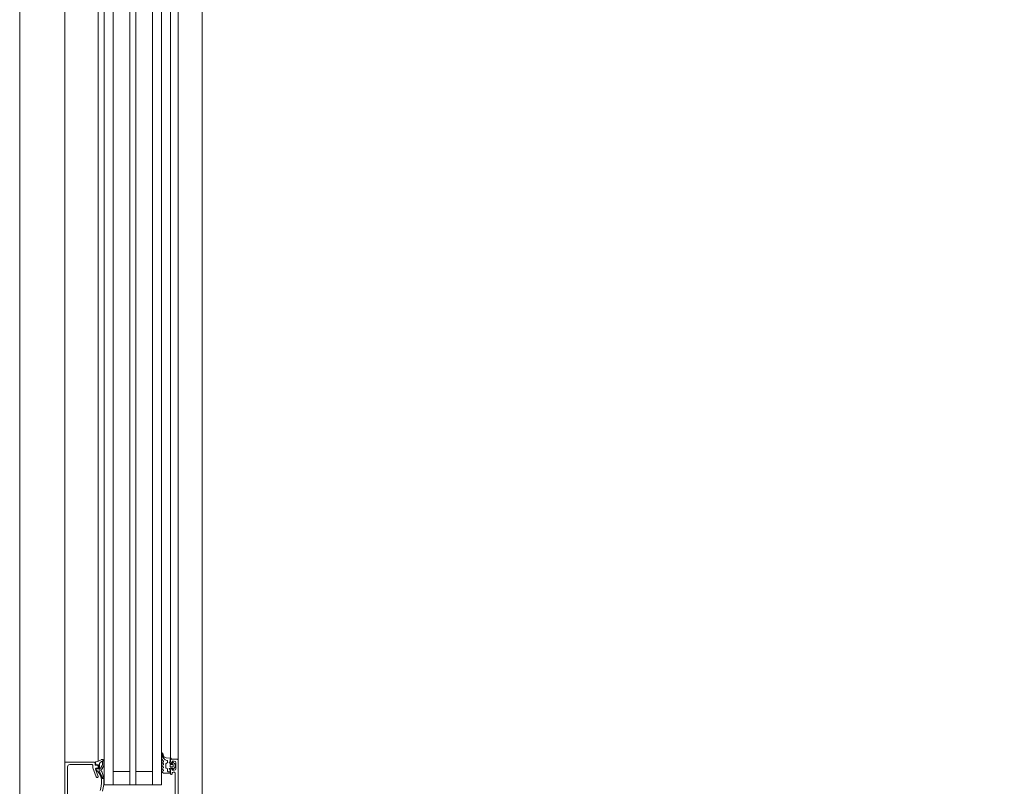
# Model space of a CAD drawing. Header units: centimetres. Extents: x -1737 to 22393, y -8842 to 3838.
# Tile 14 of 167: x -577 to -512, y 1146 to 1197. Entities that reach past the tile are written whole.
import ezdxf

# ---------------------------------------------------------------- set-up
doc = ezdxf.new("R2010")
doc.units = ezdxf.units.CM
doc.linetypes.add('Dash', pattern=[60, 30, -30])
for name, color, linetype, lineweight in [('A-DETL-GENF', 92, 'Continuous', 9), ('A-DOOR', 31, 'Continuous', 13), ('A-DOOR-HDLN', 31, 'Continuous', 13), ('A-GLAZ-CWMG', 51, 'Continuous', 13)]:
    doc.layers.add(name, color=color, linetype=linetype, lineweight=lineweight)

# ---------------------------------------------------------------- blocks, each defined once
blk = doc.blocks.new('Schueco_FWS_ADS-75-SimplySmart_out_Family-02 - FWS SI insert unit-2606717-3_piętro I __3_90 m_ - stan projektowany')
at = {"layer": 'A-DETL-GENF'}
for p, q in [((-76.25, 6.6), (76.25, 6.6)), ((-55.25, 4.4), (6.9, 4.4)), ((-55.25, 4), (6.9, 4)), ((-55.25, 3.4), (6.9, 3.4)), ((-55.25, 2.3), (6.9, 2.3)), ((-55.25, 1.9), (6.9, 1.9)), ((-55.25, 0.8), (6.9, 0.8)), ((-55.25, 0.2), (6.9, 0.2)), ((-55.25, -0.4), (6.9, -0.4)), ((75.35, -0.9), (-75.35, -0.9))]:
    blk.add_line(p, q, dxfattribs=at)
at = {"layer": 'A-DOOR'}
for p, q in [((-59.4, 6.6), (-54.5, 6.6)), ((-59.55, 6.43), (-61.86, 6.43)), ((-59.4, 4.8), (-59.4, 6.28)), ((-60.217, 4.529), (-59.618, 4.747)), ((-59.717, 4.573), (-60.183, 4.403)), ((-59.601, 4.75), (-59.45, 4.75)), ((-59.3, 4.6), (-59.4, 4.6)), ((-59.888, 4.315), (-60.317, 4.063)), ((-60.286, 4.153), (-60.047, 4.297)), ((-59.87, 4.163), (-60.284, 4.021)), ((-60.25, 4.45), (-60.25, 4.482)), ((-59.74, 4.329), (-59.837, 4.329)), ((-59.749, 4.54), (-59.722, 4.54)), ((-59.7, 4.155), (-59.74, 4.21)), ((-59.692, 4.514), (-59.679, 4.411)), ((-59.494, 4.03), (-59.661, 4.121)), ((-59.65, 4.45), (-59.65, 4.526)), ((-59.649, 4.385), (-59.439, 4.385)), ((-59.5, 4.4), (-59.6, 4.4)), ((-59.466, 4.129), (-59.584, 4.193)), ((-59.45, 4.55), (-59.45, 4.45)), ((-59.172, 4.015), (-59.437, 4.015)), ((-59.409, 4.419), (-59.42, 4.509)), ((-59.396, 4.542), (-59.257, 4.569)), ((-59.16, 4.108), (-59.384, 4.108)), ((-59.19, 4.161), (-59.116, 4.031)), ((-59.179, 4.4), (-54.5, 4.4)), ((-54.5, 3.4), (-60.75, 3.4)), ((-54.5, 0.8), (-60.75, 0.8)), ((-59.841, 0.15), (-59.819, 0.09)), ((-59.741, 0.09), (-59.719, 0.15)), ((-59.641, 0.15), (-59.619, 0.09)), ((-59.541, 0.09), (-59.519, 0.15)), ((-59.441, 0.15), (-59.419, 0.09)), ((-59.341, 0.09), (-59.319, 0.15)), ((-59.24, 0.14), (-59.24, 0.1)), ((-58.941, 0.18), (-58.674, 0.18)), ((-58.666, 0.101), (-58.792, 0.076)), ((-58.676, 0.158), (-58.649, 0.172)), ((-60.06, -0.47), (-60.06, -0.45)), ((-60.01, -0.4), (-59.73, -0.4)), ((-59.96, -0.52), (-60.01, -0.52)), ((-59.74, -0.37), (-59.95, -0.37)), ((-59.91, -0.65), (-59.91, -0.57)), ((-59.878, -0.37), (-59.878, -0.25)), ((-59.828, -0.2), (-59.717, -0.2)), ((-59.597, -0.685), (-59.701, -0.581)), ((-59.68, -0.53), (-59.67, -0.53)), ((-59.673, -0.175), (-59.633, -0.105)), ((-59.64, -0.5), (-59.64, -0.37)), ((-59.59, -0.08), (-59.366, -0.08)), ((-59.56, -0.42), (-59.56, -0.53)), ((-59.45, -0.37), (-59.51, -0.37)), ((-59.51, -0.58), (-59.45, -0.58)), ((-59.4, -0.53), (-59.4, -0.42)), ((-59.259, -0.581), (-59.363, -0.685)), ((-59.323, -0.105), (-59.282, -0.175)), ((-59.32, -0.37), (-59.32, -0.5)), ((-59.29, -0.53), (-59.28, -0.53)), ((-59.239, -0.2), (-59.174, -0.2)), ((-59.23, -0.4), (-59.1, -0.4)), ((-59.05, -0.45), (-59.05, -0.85)), ((-58.953, -0.103), (-58.98, -0.41)), ((-58.978, -0.4), (-54.5, -0.4)), ((-59.1, -0.9), (-70.9, -0.9)), ((-61.96, -0.7), (-59.96, -0.7)), ((-59.68, -0.75), (-59.28, -0.75)), ((-59.398, -0.7), (-59.562, -0.7)), ((-59.1, -0.9), (-54.5, -0.9))]:
    blk.add_line(p, q, dxfattribs=at)
at = {"layer": 'A-DOOR', "flags": 128}
for points in [[(-62.1, 6.48), (-62.2, 6.48), (-62.2, 6.6), (-59.25, 6.6), (-59.25, 4.65)], [(-54.5, 4), (-60.75, 4), (-60.75, 0.2), (-54.5, 0.2)], [(-59.639, 4.241), (-59.677, 4.303), (-59.341, 4.303)], [(-59.85, 3.4), (-59.85, 2.3), (-60.75, 2.3), (-54.5, 2.3)], [(-59.85, 0.8), (-59.85, 1.9), (-60.75, 1.9), (-54.5, 1.9)], [(-59.98, -0.34), (-59.98, 0.06), (-59.915, 0.16)], [(-59.68, -0.45), (-59.68, -0.5), (-59.78, -0.5), (-59.78, -0.65)], [(-59.18, -0.65), (-59.18, -0.5), (-59.28, -0.5), (-59.28, -0.45)], [(-59.02, -0.45), (-59.02, -0.37), (-59.22, -0.37)]]:
    blk.add_lwpolyline(points, dxfattribs=at)
at = {"layer": 'A-DOOR'}
for centre, radius, start, end in [((-59.55, 6.28), 0.15, 0, 90), ((-59.7, 4.526), 0.05, 0, 110), ((-59.601, 4.7), 0.05, 90, 110), ((-59.45, 4.8), 0.05, 270, 0), ((-59.4, 4.55), 0.05, 90, 180), ((-59.3, 4.65), 0.05, 270, 0), ((-59.25, 4.54), 0.03, 11.42681, 102.35649), ((-60.417, 7.009), 2.994, 255.77229, 272.11829), ((-60.418, 7.009), 2.834, 255.78562, 268.47774), ((-60.472, 4.975), 0.8, 268.47136, 296.38612), ((-60.247, 4.089), 0.075, 121.1063, 200.01494), ((-60.31, 4.097), 0.08, 272.11057, 289.01012), ((-60.2, 4.482), 0.05, 110, 180), ((-60.2, 4.45), 0.05, 180, 290), ((-60.641, 5.282), 1.15, 297.16974, 319.15177), ((-59.837, 4.229), 0.1, 90, 120.38356), ((-59.896, 4.239), 0.08, 289.01012, 333.04437), ((-59.78, 4.18), 0.05, 36.36663, 153.04437), ((-59.749, 4.51), 0.03, 90, 139.15177), ((-59.734, 4.253), 0.0764, 29.93292, 94.26445), ((-59.722, 4.51), 0.03, 7.05644, 90), ((-59.603, 4.226), 0.12, 216.36663, 241.36663), ((-59.649, 4.415), 0.03, 187.05644, 270), ((-59.6, 4.45), 0.05, 180, 270), ((-59.503, 4.342), 0.17, 216.46341, 241.46341), ((-59.5, 4.45), 0.05, 270, 0), ((-59.437, 4.135), 0.12, 241.36663, 270.00389), ((-59.384, 4.278), 0.17, 241.46341, 270.07281), ((-59.439, 4.415), 0.03, 270, 7.20768), ((-59.39, 4.513), 0.03, 100.99409, 188.11799), ((-59.341, 4.243), 0.06, 33.30213, 90), ((-57.913, 5.398), 1.777, 219.13554, 223.72657), ((-58.29, 4.734), 0.95, 191.42681, 214.05102), ((-59.225, 4.141), 0.04, 29.6254, 45.03606), ((-59.176, 4.135), 0.12, 271.99234, 34.05102), ((-59.88, 0.14), 0.04, 14.99947, 150.00033), ((-59.78, 0.1), 0.04, 195.00018, 344.99982), ((-59.68, 0.14), 0.04, 14.99956, 165.00044), ((-59.58, 0.1), 0.04, 195.00017, 344.99983), ((-59.48, 0.14), 0.04, 14.99956, 165.00044), ((-59.38, 0.1), 0.04, 195.00018, 344.99982), ((-59.28, 0.14), 0.04, 359.99978, 165.00028), ((-59.2, 0.1), 0.04, 180, 319.67921), ((-58.941, -0.12), 0.3, 89.99867, 139.68018), ((-58.753, -0.244), 0.381, 91.89948, 167.34011), ((-58.754, -0.12), 0.2, 101.0025, 174.99179), ((-58.799, 0.478), 0.343, 275.60113, 291.05367), ((-58.674, 0.14), 0.04, 281.01056, 90.08089), ((-60.01, -0.45), 0.05, 90, 180), ((-60.01, -0.47), 0.05, 180, 270), ((-59.95, -0.34), 0.03, 180, 270), ((-59.96, -0.57), 0.05, 360, 90), ((-59.96, -0.65), 0.05, 270, 0), ((-59.828, -0.25), 0.05, 90, 180), ((-59.68, -0.65), 0.1, 180, 270), ((-59.69, -0.37), 0.05, 359.99936, 179.99936), ((-59.73, -0.45), 0.05, 0, 90), ((-59.717, -0.15), 0.05, 270, 330), ((-59.68, -0.56), 0.03, 89.99995, 225.00193), ((-59.67, -0.5), 0.03, 270, 0), ((-59.59, -0.13), 0.05, 90, 150), ((-59.51, -0.42), 0.05, 89.99888, 180.00112), ((-59.51, -0.53), 0.05, 179.99786, 270.00214), ((-59.45, -0.42), 0.05, 359.99888, 90.00112), ((-59.45, -0.53), 0.05, 269.99786, 0.00214), ((-59.366, -0.13), 0.05, 30, 90), ((-59.27, -0.37), 0.05, 0, 180), ((-59.29, -0.5), 0.03, 180, 270), ((-59.239, -0.15), 0.05, 210, 270), ((-59.23, -0.45), 0.05, 90, 180), ((-59.28, -0.56), 0.03, 315.00341, 89.99452), ((-59.28, -0.65), 0.1, 270, 360), ((-59.174, -0.15), 0.05, 270, 347.87339), ((-59.1, -0.45), 0.05, 360, 90), ((-59.02, -0.41), 0.04, 270.00008, 359.99936), ((-59.562, -0.65), 0.05, 224.9723, 270), ((-59.398, -0.65), 0.05, 270, 315.02016), ((-59.1, -0.85), 0.05, 270, 0)]:
    blk.add_arc(centre, radius, start, end, dxfattribs=at)
at = {"layer": 'A-DOOR-HDLN', "linetype": 'Dash', "lineweight": 9}
blk.add_arc((-72.45, -1.9), 93.35, 270, 0, dxfattribs=at)
blk = doc.blocks.new('Rectangular Mullion - Schueco_FWS-50-SI_Tran_CovCap-20mm_Tran-55mm-2606714-3_piętro I __3_90 m_ - stan projektowany')
at = {"layer": 'A-GLAZ-CWMG', "lineweight": 9}
for p, q in [((-577.233, 1130.826), (-577.233, 1222.527)), ((-565.133, 1214.059), (-565.133, 1130.826))]:
    blk.add_line(p, q, dxfattribs=at)

msp = doc.modelspace()

# ---------------------------------------------------------------- block references
at = {"layer": 'A-DOOR', "rotation": 90.00000000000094}
msp.add_blockref('Schueco_FWS_ADS-75-SimplySmart_out_Family-02 - FWS SI insert unit-2606717-3_piętro I __3_90 m_ - stan projektowany', (-567.633, 1207.076), dxfattribs=at)
at = {"layer": 'A-GLAZ-CWMG', "lineweight": 9}
msp.add_blockref('Rectangular Mullion - Schueco_FWS-50-SI_Tran_CovCap-20mm_Tran-55mm-2606714-3_piętro I __3_90 m_ - stan projektowany', (0, 0), dxfattribs=at)

doc.saveas('drawing.dxf')
